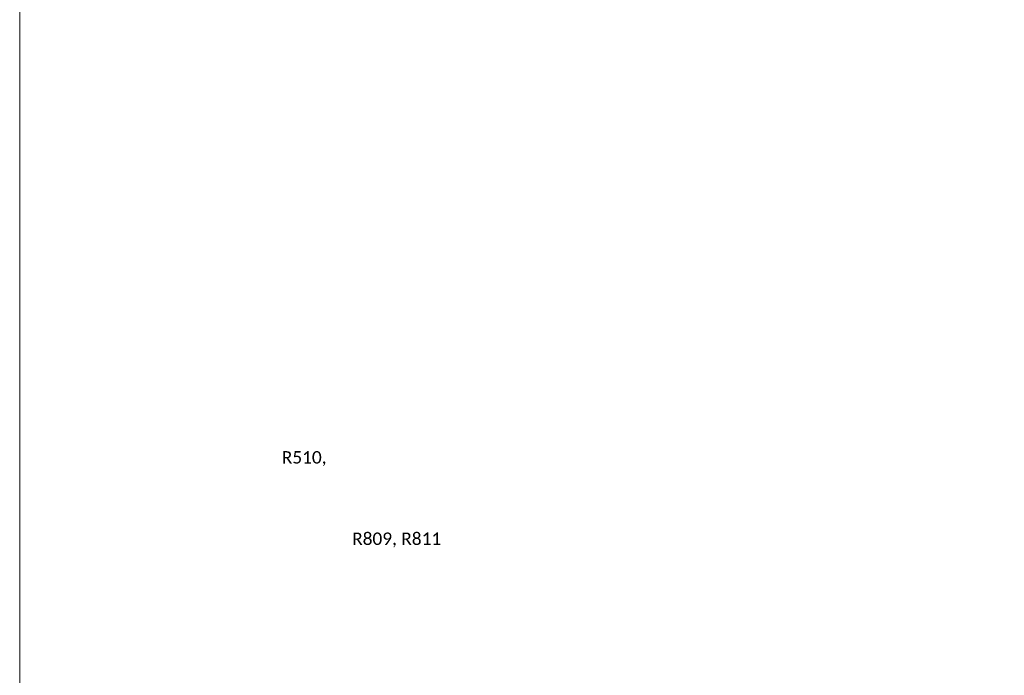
# Model space of a CAD drawing. Extents: x 2147430 to 2149265, y 2147284 to 2147540.
# Tile 5 of 18: x 2147430 to 2147549, y 2147378 to 2147458. Entities that reach past the tile are written whole.
import ezdxf
from ezdxf.enums import TextEntityAlignment as Align

# ---------------------------------------------------------------- set-up
doc = ezdxf.new("R2010")
doc.units = 0
doc.header["$MEASUREMENT"] = 0
doc.layers.add('B_ANNO_NOPLOT', color=47, linetype='Continuous', lineweight=18, plot=False)
doc.layers.add('B_ANNO_TEXT', color=7, linetype='Continuous', lineweight=18)
doc.styles.get("Standard").update_dxf_attribs({"font": 'calibri.ttf'})

# ---------------------------------------------------------------- blocks, each defined once
blk = doc.blocks.new('*U98')
at = {"layer": 'B_ANNO_NOPLOT', "flags": 128}
blk.add_lwpolyline([(2147429.679, 2147284.4533), (2147429.679, 2147536.4533), (2147753.6067, 2147536.4533), (2147753.6067, 2147523.3084), (2147807.679, 2147523.3084), (2147807.679, 2147324.9529), (2147746.2498, 2147324.9529), (2147746.2498, 2147284.4533)], close=True, dxfattribs=at)
blk = doc.blocks.new('*U108')
at = {"layer": 'B_ANNO_NOPLOT', "flags": 128}
blk.add_lwpolyline([(2147429.68, 2147284.45), (2147429.68, 2147536.45), (2147753.61, 2147536.45), (2147753.61, 2147523.31), (2147807.68, 2147523.31), (2147807.68, 2147324.95), (2147746.25, 2147324.95), (2147746.25, 2147284.45)], close=True, dxfattribs=at)
at = {"layer": 'B_ANNO_TEXT'}
for tag, p in [('BN1', (2147748.72, 2147489.02)), ('BN3', (2147756.97, 2147489.02)), ('BN2', (2147748.72, 2147481.76)), ('BN4', (2147756.97, 2147481.76))]:
    blk.add_attdef(tag, text='', height=1.5, dxfattribs=at).set_placement(p, align=Align.MIDDLE_CENTER)
blk = doc.blocks.new('*U219')
at = {"layer": 'B_ANNO_NOPLOT', "flags": 128}
blk.add_lwpolyline([(2147429.68, 2147284.45), (2147429.68, 2147536.45), (2147753.61, 2147536.45), (2147753.61, 2147523.31), (2147807.68, 2147523.31), (2147807.68, 2147324.95), (2147746.25, 2147324.95), (2147746.25, 2147284.45)], close=True, dxfattribs=at)
at = {"layer": 'B_ANNO_TEXT', "char_height": 1.5, "attachment_point": 1}
for s, width, insert in [('\\PR510,', 5.6935, (2147461.34, 2147407.93)), ('\\PR809, R811', 14.7447, (2147469.84, 2147398.1))]:
    blk.add_mtext_dynamic_manual_height_columns(s, width=width, gutter_width=7.5, heights=[0], dxfattribs=dict(at, insert=insert))
at = {"layer": 'B_ANNO_TEXT'}
for tag, p in [('DIM3', (2147766.58, 2147467.3)), ('DIM4', (2147766.58, 2147463.67)), ('DIM5', (2147766.58, 2147460.04))]:
    blk.add_attdef(tag, text='', height=1.5, dxfattribs=at).set_placement(p, align=Align.MIDDLE_CENTER)

msp = doc.modelspace()

# ---------------------------------------------------------------- block references
msp.add_blockref('*U98', (0, 0))

# ---------------------------------------------------------------- next in the draw order: block references
for name in ['*U108', '*U219']:
    msp.add_blockref(name, (0, 0))

doc.saveas('drawing.dxf')
